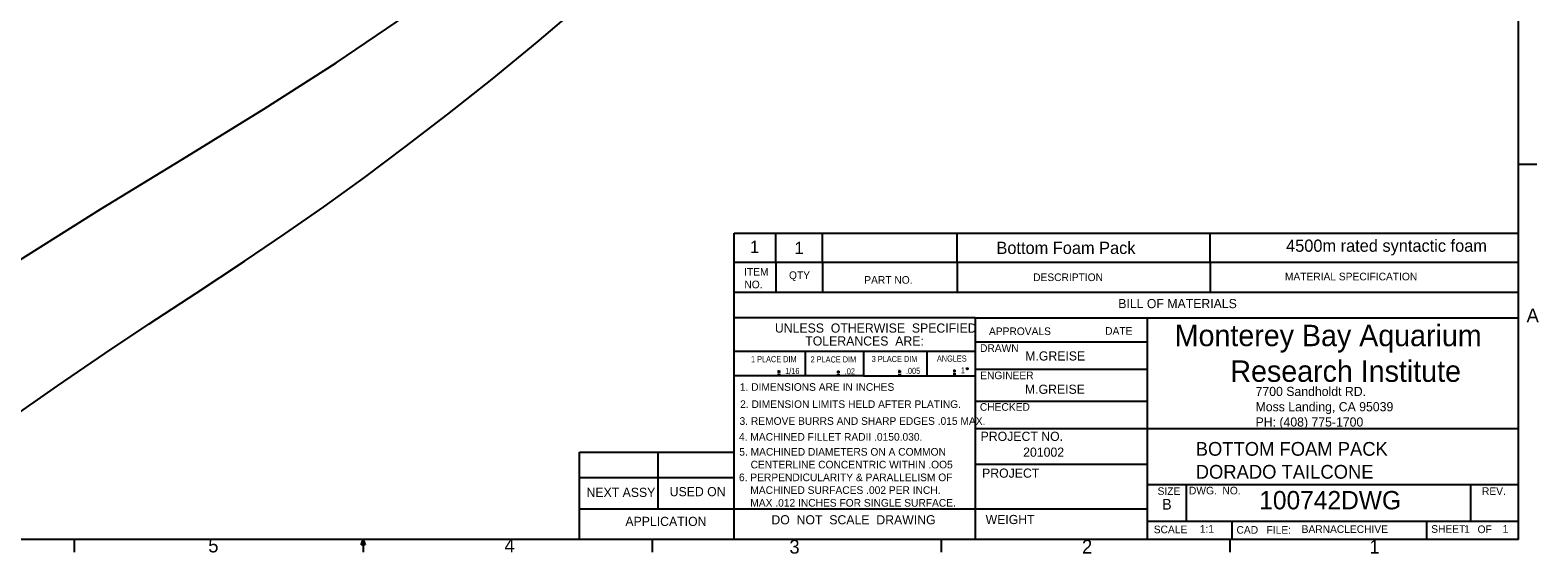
# Model space of a CAD drawing. Extents: x 0.5 to 16.5, y 0.3 to 10.8.
# Tile 2 of 3: x 6.2 to 16.5, y 0.3 to 3.9. Entities that reach past the tile are written whole.
import ezdxf

# ---------------------------------------------------------------- set-up
doc = ezdxf.new("R2010")
doc.units = 0
doc.layers.get('0').update_dxf_attribs({"linetype": 'CONTINUOUS'})

# ---------------------------------------------------------------- blocks, each defined once
blk = doc.blocks.new('NOTE61')
at = {"color": 7}
for p, q in [((0.19, -0.116), (0.19, -0.096)), ((0.18, -0.106), (0.2, -0.106)), ((0.18, -0.126), (0.2, -0.126))]:
    blk.add_line(p, q, dxfattribs=at)
at = {"color": 7, "width": 0.75}
for s, height, p in [('1 PLACE DIM', 0.04167, (0, -0.042)), ('1/16', 0.0417, (0.233, -0.123))]:
    blk.add_text(s, height=height, dxfattribs=at).set_placement(p)
blk = doc.blocks.new('NOTE62')
at = {"color": 7}
for p, q in [((0.19, -0.116), (0.19, -0.096)), ((0.18, -0.106), (0.2, -0.106)), ((0.18, -0.126), (0.2, -0.126))]:
    blk.add_line(p, q, dxfattribs=at)
at = {"color": 7, "width": 0.75}
for s, height, p in [('2 PLACE DIM', 0.04167, (0, -0.042)), ('.02', 0.0417, (0.233, -0.123))]:
    blk.add_text(s, height=height, dxfattribs=at).set_placement(p)
blk = doc.blocks.new('NOTE63')
at = {"color": 7}
for p, q in [((0.19, -0.116), (0.19, -0.096)), ((0.18, -0.106), (0.2, -0.106)), ((0.18, -0.126), (0.2, -0.126))]:
    blk.add_line(p, q, dxfattribs=at)
at = {"color": 7, "width": 0.75}
for s, height, p in [('3 PLACE DIM', 0.04167, (0, -0.042)), ('.005', 0.0417, (0.233, -0.123))]:
    blk.add_text(s, height=height, dxfattribs=at).set_placement(p)
blk = doc.blocks.new('NOTE64')
at = {"color": 7}
for p, q in [((0.12, -0.116), (0.12, -0.096)), ((0.11, -0.106), (0.13, -0.106)), ((0.11, -0.126), (0.13, -0.126))]:
    blk.add_line(p, q, dxfattribs=at)
blk.add_circle((0.207, -0.091), 0.005, dxfattribs=at)
at = {"color": 7, "width": 0.75}
for s, p in [('ANGLES', (0, -0.042)), ('1', (0.163, -0.123))]:
    blk.add_text(s, height=0.0417, dxfattribs=at).set_placement(p)

msp = doc.modelspace()

# ---------------------------------------------------------------- linework, layer by layer
at = {"color": 255, "linetype": 'CONTINUOUS'}
for p, q in [((16.376, 0.392), (16.376, 10.642)), ((16.376, 2.95), (16.501, 2.95)), ((11.029, 2.28), (11.029, 2.481)), ((11.029, 2.481), (16.376, 2.481)), ((11.313, 2.28), (11.313, 2.481)), ((11.631, 2.28), (11.631, 2.481)), ((12.55, 2.28), (12.55, 2.481)), ((14.273, 2.28), (14.273, 2.481)), ((16.376, 2.28), (11.029, 2.28)), ((11.029, 0.392), (11.029, 2.28)), ((11.313, 2.28), (11.313, 2.077)), ((11.631, 2.28), (11.631, 2.077)), ((12.55, 2.28), (12.55, 2.077)), ((14.273, 2.28), (14.273, 2.077)), ((16.376, 2.077), (11.029, 2.077)), ((12.672, 1.904), (11.029, 1.904)), ((12.672, 1.904), (16.376, 1.904)), ((12.672, 1.904), (12.672, 0.392)), ((13.843, 1.904), (13.843, 0.392)), ((11.029, 1.677), (12.672, 1.677)), ((11.514, 1.677), (11.514, 1.507)), ((11.911, 1.677), (11.911, 1.507)), ((12.342, 1.677), (12.342, 1.507)), ((12.672, 1.74), (13.843, 1.74)), ((12.672, 1.554), (13.843, 1.554)), ((11.911, 1.507), (11.029, 1.507)), ((11.911, 1.507), (12.672, 1.507)), ((12.672, 1.336), (13.843, 1.336)), ((12.672, 1.148), (13.843, 1.148)), ((13.843, 1.148), (16.376, 1.148)), ((9.976, 0.392), (9.976, 0.987)), ((9.976, 0.987), (11.029, 0.987)), ((10.509, 0.987), (10.509, 0.602)), ((13.843, 0.904), (12.672, 0.904)), ((9.976, 0.814), (11.029, 0.814)), ((13.843, 0.767), (16.376, 0.767)), ((14.11, 0.767), (14.11, 0.517)), ((16.047, 0.767), (16.047, 0.517)), ((9.976, 0.602), (13.843, 0.602)), ((13.843, 0.517), (16.376, 0.517)), ((14.422, 0.517), (14.422, 0.392)), ((15.747, 0.517), (15.747, 0.392)), ((16.376, 0.392), (0.626, 0.392)), ((6.532, 0.392), (6.532, 0.307)), ((8.488, 0.357), (8.501, 0.392)), ((8.514, 0.357), (8.488, 0.357)), ((8.501, 0.392), (8.501, 0.307)), ((8.501, 0.392), (8.514, 0.357)), ((10.47, 0.392), (10.47, 0.307)), ((12.439, 0.392), (12.439, 0.307)), ((14.407, 0.392), (14.407, 0.307))]:
    msp.add_line(p, q, dxfattribs=at)
at = {"color": 7, "linetype": 'CONTINUOUS', "flags": 128}
for points in [[(5.61, 1.944), (6.159, 2.296), (6.711, 2.644), (7.269, 2.985), (7.827, 3.328), (8.316, 3.642), (8.795, 3.966), (9.266, 4.299), (9.728, 4.639), (10.182, 4.987), (10.538, 5.262), (10.9, 5.53), (11.268, 5.794), (11.633, 6.059), (11.988, 6.334)], [(6.069, 1.197), (6.417, 1.44), (6.741, 1.661), (7.043, 1.862), (7.362, 2.072), (7.692, 2.29), (7.967, 2.476), (8.233, 2.661), (8.51, 2.86), (8.788, 3.068), (9.077, 3.291), (9.379, 3.531), (9.687, 3.783), (9.988, 4.039)]]:
    msp.add_lwpolyline(points, dxfattribs=at)

# ---------------------------------------------------------------- block references
for name, p in [('NOTE63', (11.967, 1.644)), ('NOTE64', (12.411, 1.647)), ('NOTE61', (11.144, 1.643)), ('NOTE62', (11.55, 1.641))]:
    msp.add_blockref(name, p)

# ---------------------------------------------------------------- texts
at = {"color": 7, "attachment_point": 1}
for s, insert, char_height in [('1', (11.137, 2.429), 0.0833), ('1', (11.441, 2.422), 0.0833), ('Bottom Foam Pack', (12.817, 2.422), 0.08333), ('4500m rated syntactic foam', (14.791, 2.437), 0.08333), ('ITEM', (11.097, 2.243), 0.0521), ('NO.', (11.099, 2.157), 0.0521), ('QTY', (11.403, 2.22), 0.0521), ('PART NO.', (11.916, 2.188), 0.0521), ('DESCRIPTION', (13.067, 2.206), 0.05208), ('MATERIAL SPECIFICATION', (14.783, 2.211), 0.05208), ('BILL OF MATERIALS', (13.647, 2.032), 0.0625), ('A', (16.43, 1.967), 0.0937), ('UNLESS  OTHERWISE  SPECIFIED', (11.307, 1.865), 0.0625), ('Monterey Bay Aquarium\\P       Research Institute', (14.032, 1.856), 0.14583), ('TOLERANCES  ARE:', (11.514, 1.777), 0.0625), ('APPROVALS', (12.766, 1.838), 0.0521), ('DATE', (13.558, 1.84), 0.0521), ('DRAWN', (12.705, 1.723), 0.0521), ('M.GREISE', (13.013, 1.675), 0.0625), ('1. DIMENSIONS ARE IN INCHES', (11.068, 1.458), 0.05208), ('ENGINEER', (12.706, 1.537), 0.0521), ('M.GREISE', (13.011, 1.448), 0.0625), ('2. DIMENSION LIMITS HELD AFTER PLATING.', (11.07, 1.341), 0.05208), ('7700 Sandholdt RD.\\PMoss Landing, CA 95039\\PPH: (408) 775-1700', (14.583, 1.433), 0.0625), ('CHECKED', (12.704, 1.322), 0.0521), ('3. REMOVE BURRS AND SHARP EDGES .015 MAX.', (11.066, 1.226), 0.05208), ('4. MACHINED FILLET RADII .0150.030.', (11.062, 1.118), 0.05208), ('PROJECT NO.', (12.709, 1.127), 0.0625), ('BOTTOM FOAM PACK\\PDORADO TAILCONE\\P', (14.175, 1.057), 0.09375), ('5. MACHINED DIAMETERS ON A COMMON\\P    CENTERLINE CONCENTRIC WITHIN .OO5', (11.064, 1.016), 0.05208), ('201002', (12.999, 1.019), 0.0625), ('6. PERPENDICULARITY & PARALLELISM OF\\P    MACHINED SURFACES .002 PER INCH.\\P    MAX .012 INCHES FOR SINGLE SURFACE.', (11.062, 0.842), 0.05208), ('PROJECT', (12.719, 0.876), 0.0625), ('NEXT ASSY', (10.023, 0.745), 0.0625), ('USED ON', (10.59, 0.75), 0.0625), ('SIZE', (13.915, 0.748), 0.0521), ('DWG.  NO.', (14.129, 0.752), 0.0521), ('100742DWG', (14.608, 0.723), 0.125), ('REV.', (16.126, 0.748), 0.0521), ('B', (13.946, 0.669), 0.0729), ('APPLICATION', (10.288, 0.547), 0.0625), ('DO  NOT  SCALE  DRAWING', (11.283, 0.558), 0.0625), ('WEIGHT', (12.743, 0.56), 0.0625), ('SCALE ', (13.889, 0.487), 0.0521), ('1:1', (14.203, 0.491), 0.0521), ('CAD   FILE:   ', (14.453, 0.484), 0.05208), ('BARNACLE\\ARCHIVE', (14.897, 0.489), 0.05208), ('SHEET', (15.78, 0.49), 0.0521), ('1', (16.004, 0.49), 0.0521), ('OF', (16.096, 0.488), 0.0521), ('1', (16.267, 0.491), 0.0521), ('5', (7.445, 0.398), 0.0937), ('4', (9.464, 0.398), 0.0937), ('3', (11.406, 0.39), 0.0937), ('2', (13.4, 0.39), 0.0937), ('1', (15.359, 0.39), 0.0937)]:
    msp.add_mtext(s, dxfattribs=dict(at, insert=insert, char_height=char_height))

doc.saveas('drawing.dxf')
